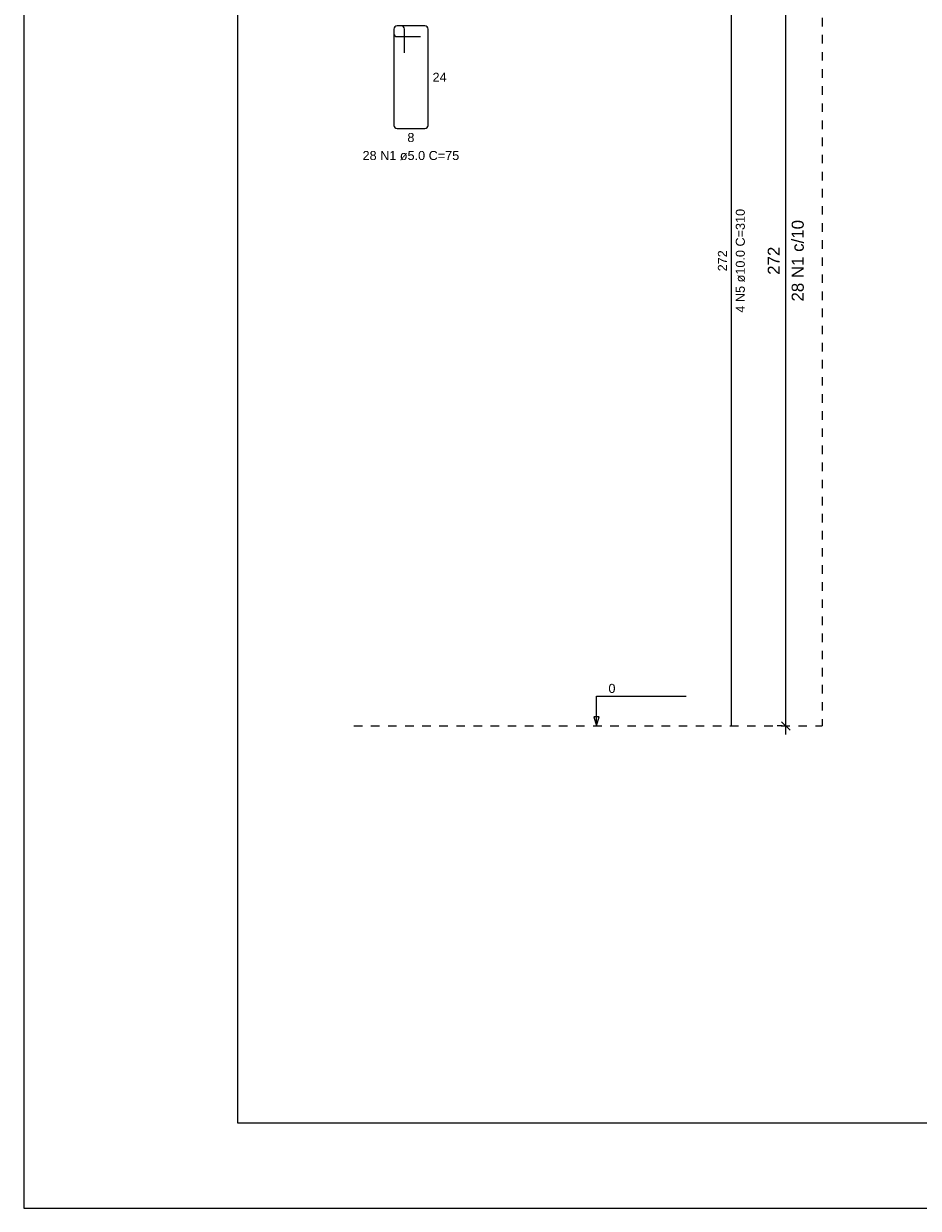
# Model space of a CAD drawing. Header units: millimetres. Extents: x 337 to 526, y -381 to -65.
# Tile 84 of 104: x 442 to 452, y -124 to -111. Entities that reach past the tile are written whole.
import ezdxf

# ---------------------------------------------------------------- set-up
doc = ezdxf.new("R2010")
doc.units = ezdxf.units.MM
doc.header["$MEASUREMENT"] = 0
doc.linetypes.add('Dashed', pattern=[0.75, 0.5, -0.25])
doc.layers.get('0').update_dxf_attribs({"lineweight": 5})
for name, color, linetype, lineweight in [('Descrição da armadura', 7, 'Continuous', 5), ('DT-Barras rebatidas', 1, 'Continuous', 20), ('DT-Cotas', 7, 'Continuous', 5), ('DT-Pontilhado', 7, 'Dashed', 5), ('DT-Textos', 7, 'Continuous', 5), ('PRANCHA 01', 7, 'Continuous', 20), ('Textos armaduras', 7, 'Continuous', 5)]:
    doc.layers.add(name, color=color, linetype=linetype, lineweight=lineweight)
doc.styles.add('Arial', font='arial.ttf')
doc.dimstyles.new('UM_25.000000', dxfattribs={"dimtxt": 0.18, "dimasz": 0.1, "dimexe": 0.1, "dimexo": 0.2, "dimgap": 0, "dimtad": 1, "dimtih": 1, "dimtoh": 1, "dimdec": 1, "dimlfac": 25, "dimzin": 0, "dimdsep": 46, "dimtxsty": 'Standard', "dimcen": 0.09, "dimdle": 0.1, "dimadec": 1, "dimazin": 2, "dimtfac": 1, "dimtdec": 4, "dimtofl": 0, "dimtmove": 0, "dimatfit": 3, "dimfxl": 1, "dimtolj": 1, "dimarcsym": 0})

# ---------------------------------------------------------------- blocks, each defined once
blk = doc.blocks.new('_Oblique')
at = {"color": 0, "linetype": 'ByBlock', "lineweight": -2}
blk.add_line((-0.5, -0.5), (0.5, 0.5), dxfattribs=at)
blk = doc.blocks.new('*D848')
at = {"layer": 'Defpoints', "color": 0, "transparency": 16777216}
for p in [(450.568, -107.948), (450.727, -107.948), (450.727, -118.828)]:
    blk.add_point(p, dxfattribs=at)
at = {"layer": 'DT-Cotas', "color": 0, "lineweight": -2, "transparency": 16777216}
for p, q in [((450.568, -118.928), (450.568, -107.848)), ((450.527, -107.948), (450.468, -107.948)), ((450.527, -118.828), (450.468, -118.828))]:
    blk.add_line(p, q, dxfattribs=at)
at = {"layer": 'DT-Cotas', "color": 0, "lineweight": -2, "transparency": 16777216, "xscale": 0.1, "yscale": 0.1, "zscale": 0.1}
for p, rotation in [((450.568, -107.948), 90), ((450.568, -118.828), 270)]:
    blk.add_blockref('_Oblique', p, dxfattribs=dict(at, rotation=rotation))

msp = doc.modelspace()

# ---------------------------------------------------------------- linework, layer by layer
at = {"layer": 'DT-Barras rebatidas'}
for p, q in [((449.9331, -118.8278), (449.9331, -107.9478)), ((445.9828, -110.6796), (445.9828, -111.8046)), ((445.9828, -110.6796), (445.9828, -110.7296)), ((446.0703, -110.6421), (446.0203, -110.6421)), ((446.3453, -110.6421), (446.0203, -110.6421)), ((446.1078, -110.9546), (446.1078, -110.6796)), ((446.3828, -111.8046), (446.3828, -110.6796)), ((446.0203, -110.7671), (446.2953, -110.7671)), ((446.0203, -111.8421), (446.3453, -111.8421))]:
    msp.add_line(p, q, dxfattribs=at)
for centre, start, end in [((446.0203, -110.6796), 90, 180), ((446.0203, -110.6796), 90, 180), ((446.0703, -110.6796), 0, 90), ((446.3453, -110.6796), 0, 90), ((446.0203, -110.7296), 180, 270), ((446.0203, -111.8046), 180, 270), ((446.3453, -111.8046), 270, 0)]:
    msp.add_arc(centre, 0.0375, start, end, dxfattribs=at)
at = {"layer": 'DT-Pontilhado', "ltscale": 0.2}
for p in [(450.9921, -96.9478), (445.5151, -118.8278)]:
    msp.add_line(p, (450.9921, -118.8278), dxfattribs=at)
at = {"layer": 'DT-Textos'}
msp.add_lwpolyline([(448.3536, -118.8278), (448.3854, -118.7219), (448.3218, -118.7219), (448.3536, -118.8278), (448.3536, -118.4778), (449.4036, -118.4778)], dxfattribs=at)
at = {"layer": 'PRANCHA 01'}
msp.add_lwpolyline([(441.653, -124.4682), (525.753, -124.4682), (525.753, -65.0682), (441.653, -65.0682), (441.653, -124.4682)], dxfattribs=at)
msp.add_lwpolyline([(444.153, -123.4682), (524.753, -123.4682), (524.753, -66.0682), (444.153, -66.0682)], close=True, dxfattribs=at)

# ---------------------------------------------------------------- texts
at = {"layer": 'Descrição da armadura', "linetype": 'Continuous', "insert": (446.1828, -112.2127), "char_height": 0.1059, "width": 2.267374, "attachment_point": 8, "line_spacing_factor": 0.798, "style": 'Arial'}
msp.add_mtext('28 N1 ø5.0 C=75', dxfattribs=at)
at = {"layer": 'Descrição da armadura', "linetype": 'Continuous', "insert": (450.0919, -113.3878), "char_height": 0.1059, "width": 2.43235, "attachment_point": 8, "rotation": 90, "line_spacing_factor": 0.798, "style": 'Arial'}
msp.add_mtext('4 N5 ø10.0 C=310', dxfattribs=at)
at = {"layer": 'Descrição da armadura', "color": 7, "linetype": 'Continuous', "insert": (450.7803, -113.3878), "char_height": 0.1412, "width": 1.912894, "attachment_point": 8, "rotation": 90, "line_spacing_factor": 0.798, "style": 'Arial'}
msp.add_mtext('28 N1 c/10', dxfattribs=at)
at = {"layer": 'DT-Cotas', "color": 7, "linetype": 'Continuous', "insert": (450.4979, -113.3878), "char_height": 0.1412, "width": 0.659905, "attachment_point": 8, "rotation": 90, "line_spacing_factor": 0.798, "style": 'Arial'}
msp.add_mtext('272', dxfattribs=at)
at = {"layer": 'DT-Textos', "insert": (448.4936, -118.4428), "char_height": 0.1059, "width": 0.16748, "attachment_point": 7, "line_spacing_factor": 0.798, "style": 'Arial'}
msp.add_mtext('0', dxfattribs=at)
at = {"layer": 'Textos armaduras', "linetype": 'Continuous', "char_height": 0.1059, "attachment_point": 7, "line_spacing_factor": 0.798, "style": 'Arial'}
for s, insert, width in [('24', (446.4358, -111.295), 0.329953), ('8', (446.1416, -112.0009), 0.164976)]:
    msp.add_mtext(s, dxfattribs=dict(at, insert=insert, width=width))
at = {"layer": 'Textos armaduras', "linetype": 'Continuous', "insert": (449.8801, -113.5115), "char_height": 0.1059, "width": 0.494929, "attachment_point": 7, "rotation": 90, "line_spacing_factor": 0.798, "style": 'Arial'}
msp.add_mtext('272', dxfattribs=at)

# ---------------------------------------------------------------- dimensions: what is measured, and where the dimension line sits
at = {"layer": 'DT-Cotas'}
dim = msp.add_linear_dim(base=(450.5685, -107.9478), p1=(450.7273, -118.8278), p2=(450.7273, -107.9478), angle=90, text=' ', dimstyle='UM_25.000000', override={"dimtxt": 0.1412, "dimasz": 0.1, "dimexe": 0.1, "dimexo": 0.2, "dimtad": 1, "dimtih": 0, "dimtoh": 0, "dimdec": 1, "dimlfac": 25, "dimzin": 8, "dimtxsty": 'Arial', "dimblk": 'Oblique', "dimblk1": 'Oblique', "dimblk2": 'Oblique', "dimsah": 1, "dimdle": 0.1, "dimse1": 0, "dimse2": 0, "dimclrt": 7, "dimadec": 1, "dimazin": 3, "dimtmove": 2, "dimldrblk": 'Oblique'}, dxfattribs=at)
dim.commit()
dim.dimension.update_dxf_attribs({"geometry": '*D848', "text_midpoint": (450.4273, -113.3878), "dimtype": 160, "text_rotation": 90})

doc.saveas('drawing.dxf')
